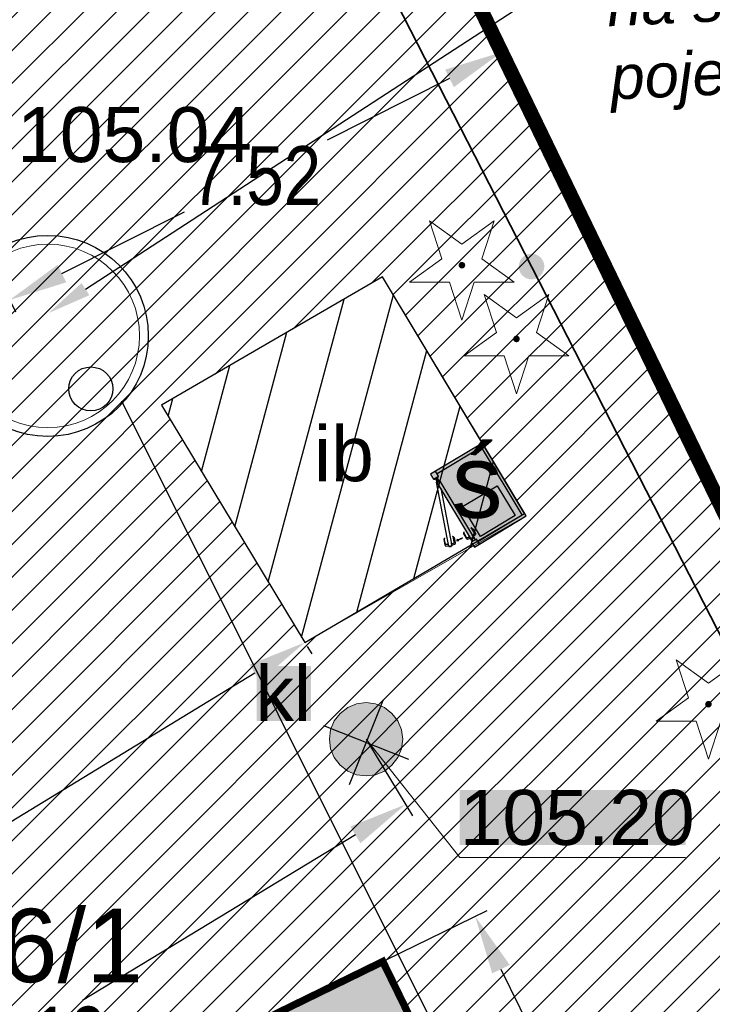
# Model space of a CAD drawing. Extents: x 6414462 to 20492237, y 5756825 to 17376351.
# Tile 114 of 127: x 6498269 to 6498278, y 5809744 to 5809757. Entities that reach past the tile are written whole.
import ezdxf
from ezdxf import colors
from ezdxf.entities.mleader import LeaderData, LeaderLine
from ezdxf.enums import TextEntityAlignment as Align
from ezdxf.math import Vec2, Vec3

# ---------------------------------------------------------------- set-up
doc = ezdxf.new("R2010")
doc.units = 0
doc.linetypes.add('Lipnica teren 1$0$ACAD_ISO04W100', pattern=[30, 24, -3, 0, -3])
doc.linetypes.add('Lipnica teren 1$0$HIDDEN2', pattern=[0.1875, 0.125, -0.0625])
for name, color, linetype, lineweight in [('012 - opisy', 7, 'Continuous', 30), ('1-opis', 7, 'Continuous', 15), ('2324-2024 mdcp$0$GESDZI', 7, 'Continuous', 18), ('2324-2024 mdcp$0$GESDZI_O', 7, 'Continuous', 18), ('2324-2024 mdcp$0$GSLKOG', 7, 'Continuous', 35), ('2324-2024 mdcp$0$GSPWPS_O', 7, 'Continuous', 13), ('2324-2024 mdcp$0$GSSIIN', 7, 'Continuous', 18), ('2324-2024 mdcp$0$GSSIIN_O', 7, 'Continuous', 18), ('2324-2024 mdcp$0$GUPPRZ_O', 7, 'Continuous', 18)]:
    doc.layers.add(name, color=color, linetype=linetype, lineweight=lineweight)
for name, color, linetype, lineweight, true_color in [('1_ks', 7, 'Continuous', 30, 0x7f3f00), ('2324-2024 mdcp$0$GSPRDI', 7, 'Continuous', 18, 0x008000), ('2324-2024 mdcp$0$GUPKOL', 7, 'Continuous', 18, 0x803300), ('2324-2024 mdcp$0$GUPKOL_O', 7, 'Continuous', 18, 0x803300)]:
    doc.layers.add(name, color=color, linetype=linetype, lineweight=lineweight, true_color=true_color)
for name, color, linetype in [('Lipnica hatch 1$0$_HELP', 21, 'Continuous'), ('Lipnica teren 1$0$demontaże', 10, 'Continuous'), ('Lipnica teren 1$0$wymiary', 7, 'Continuous'), ('wymiary', 7, 'Continuous')]:
    doc.layers.add(name, color=color, linetype=linetype)
for name, color, linetype, true_color in [('Lipnica hatch 1$0$GPP_DROGI', 7, 'Continuous', 0xd1d1d1), ('Lipnica hatch 1$0$GPP_ZIELEŃ', 7, 'Continuous', 0x7f7f3f), ('Lipnica hatch 1$0$PODJAZD', 7, 'Continuous', 0x9d9595), ('Lipnica teren 1$0$GRANICA', 1, 'Lipnica teren 1$0$ACAD_ISO04W100', 0xff0000), ('Lipnica teren 1$0$miejsca postojowe', 140, 'Continuous', 0x00bfff), ('Lipnica teren 1$0$PODJAZD', 7, 'Continuous', 0x9d9595)]:
    doc.layers.add(name, color=color, linetype=linetype, true_color=true_color)
doc.styles.add('2324-2024 mdcp$0$Arial', font='arial.ttf')
doc.styles.add('Arial Narrow', font='txt')
doc.styles.add('Arial Narrow_9', font='txt', dxfattribs={"width": 0.8, "height": 0.3})
doc.styles.add('Lipnica teren 1$0$Arial Narrow', font='txt')
doc.styles.add('Lipnica teren 1$0$WYMIARY', font='swisscl.ttf')
doc.styles.add('TABELKA', font='tahoma.ttf', dxfattribs={"width": 0.8})
doc.dimstyles.new('Lipnica teren 1$0$Standard', dxfattribs={"dimtxt": 0.8, "dimasz": 0.8, "dimexe": 0.18, "dimexo": 0.0625, "dimgap": 0.09, "dimtad": 0, "dimtih": 1, "dimtoh": 1, "dimzin": 0, "dimdsep": 46, "dimtxsty": 'Lipnica teren 1$0$Arial Narrow', "dimcen": 0.8, "dimadec": 0, "dimazin": 0, "dimtfac": 1, "dimtofl": 0, "dimtmove": 0, "dimatfit": 3, "dimfxl": 1, "dimtolj": 1, "dimtzin": 0, "dimarcsym": 0})
doc.dimstyles.get("Standard").update_dxf_attribs({"dimtxt": 0.6, "dimasz": 0.8, "dimexe": 0.18, "dimexo": 0.0625, "dimgap": 0.09, "dimtad": 0, "dimtih": 1, "dimtoh": 1, "dimzin": 0, "dimdsep": 46, "dimtxsty": 'Arial Narrow', "dimcen": 0.8, "dimadec": 0, "dimazin": 0, "dimtfac": 1, "dimtofl": 0, "dimtmove": 0, "dimatfit": 3, "dimfxl": 1, "dimtolj": 1, "dimtzin": 0, "dimarcsym": 0})

# ---------------------------------------------------------------- blocks, each defined once
blk = doc.blocks.new('2324-2024 mdcp$0$GSPRDI1')
blk.add_hatch(color=0).paths.add_polyline_path([(0, -0.045), (0.013906, -0.042798), (0.02645, -0.036406), (0.036406, -0.02645), (0.042798, -0.013906), (0.045, 0), (0.042798, 0.013906), (0.036406, 0.02645), (0.02645, 0.036406), (0.013906, 0.042798), (0, 0.045), (-0.013906, 0.042798), (-0.02645, 0.036406), (-0.036406, 0.02645), (-0.042798, 0.013906), (-0.045, 0), (-0.042798, -0.013906), (-0.036406, -0.02645), (-0.02645, -0.036406), (-0.013906, -0.042798), (0, -0.045)])
at = {"color": 0}
blk.add_lwpolyline([(0.272471, 0.088531), (0.713338, -0.231778), (0.168396, -0.231778), (0, -0.750048), (-0.168396, -0.231778), (-0.713338, -0.231778), (-0.272471, 0.088531), (-0.440867, 0.606801), (0, 0.286493), (0.440867, 0.606801)], close=True, dxfattribs=at)
blk = doc.blocks.new('2324-2024 mdcp$0$GUPKOL1')
at = {"true_color": 0xffffff}
blk.add_hatch(color=7, dxfattribs=at).paths.add_polyline_path([(-0.5, 0), (-0.482963, -0.12941), (-0.433013, -0.25), (-0.353553, -0.353553), (-0.25, -0.433013), (-0.12941, -0.482963), (0, -0.5), (0.12941, -0.482963), (0.25, -0.433013), (0.353553, -0.353553), (0.433013, -0.25), (0.482963, -0.12941), (0.5, 0), (0.482963, 0.12941), (0.433013, 0.25), (0.353553, 0.353553), (0.25, 0.433013), (0.12941, 0.482963), (0, 0.5), (-0.12941, 0.482963), (-0.25, 0.433013), (-0.353553, 0.353553), (-0.433013, 0.25), (-0.482963, 0.12941), (-0.5, 0)])
at = {"color": 0}
blk.add_lwpolyline([(0, 0.5), (0.12941, 0.482963), (0.25, 0.433013), (0.353553, 0.353553), (0.433013, 0.25), (0.482963, 0.12941), (0.5, 0), (0.482963, -0.12941), (0.433013, -0.25), (0.353553, -0.353553), (0.25, -0.433013), (0.12941, -0.482963), (0, -0.5), (-0.12941, -0.482963), (-0.25, -0.433013), (-0.353553, -0.353553), (-0.433013, -0.25), (-0.482963, -0.12941), (-0.5, 0), (-0.482963, 0.12941), (-0.433013, 0.25), (-0.353553, 0.353553), (-0.25, 0.433013), (-0.12941, 0.482963)], close=True, dxfattribs=at)
blk = doc.blocks.new('2324-2024 mdcp$0$KOLO')
blk.add_hatch(color=0).paths.add_polyline_path([(-0.175, 0), (-0.169037, -0.045293), (-0.151554, -0.0875), (-0.123744, -0.123744), (-0.0875, -0.151554), (-0.045293, -0.169037), (0, -0.175), (0.045293, -0.169037), (0.0875, -0.151554), (0.123744, -0.123744), (0.151554, -0.0875), (0.169037, -0.045293), (0.175, 0), (0.169037, 0.045293), (0.151554, 0.0875), (0.123744, 0.123744), (0.0875, 0.151554), (0.045293, 0.169037), (0, 0.175), (-0.045293, 0.169037), (-0.0875, 0.151554), (-0.123744, 0.123744), (-0.151554, 0.0875), (-0.169037, 0.045293), (-0.175, 0)])
blk = doc.blocks.new('2324-2024 mdcp')
at = {"layer": '2324-2024 mdcp$0$GUPKOL_O', "true_color": 0xffffff}
blk.add_hatch(color=7, dxfattribs=at).paths.add_polyline_path([(6498271.921, 5809747.693), (6498271.921, 5809748.443), (6498272.661, 5809748.443), (6498272.661, 5809747.693), (6498271.921, 5809747.693)], flags=0)
at = {"layer": '2324-2024 mdcp$0$GUPPRZ_O', "true_color": 0xffffff}
blk.add_hatch(color=7, dxfattribs=at).paths.add_polyline_path([(6498274.688, 5809746.003), (6498274.688, 5809746.753), (6498277.768, 5809746.753), (6498277.768, 5809746.003), (6498274.688, 5809746.003)], flags=0)
at = {"layer": '2324-2024 mdcp$0$GESDZI', "color": 7, "linetype": 'Continuous', "lineweight": 18}
for points in [[(6498336.53, 5809764.26), (6498284.59, 5809737.518), (6498271.404, 5809764.778), (6498259.018, 5809756.579), (6498223.46, 5809812.93), (6498203.85, 5809801.58), (6498188.135, 5809835.514), (6498147.544, 5809813.462), (6498100.028, 5809920.586), (6498204.15, 5809995.92), (6498210.17, 5809985.25), (6498226.36, 5809956.54), (6498245.19, 5809923.13), (6498269.29, 5809880.41), (6498280.36, 5809860.77), (6498282.58, 5809857.31), (6498312.68, 5809805.23), (6498323.75, 5809786.22), (6498328.66, 5809777.78), (6498331.84, 5809772.31)], [(6498284.59, 5809737.518), (6498255.246, 5809723.193), (6498245.624, 5809739.773), (6498264.327, 5809748.087), (6498259.018, 5809756.579), (6498271.404, 5809764.778)]]:
    blk.add_lwpolyline(points, close=True, dxfattribs=at)
at = {"layer": '2324-2024 mdcp$0$GSLKOG', "color": 7, "linetype": 'Continuous', "lineweight": 35}
blk.add_lwpolyline([(6498250.466, 5809769.873), (6498257.325, 5809759.086), (6498270.312, 5809764.351), (6498284.442, 5809736.749), (6498278.572, 5809733.822)], dxfattribs=at)
at = {"layer": '2324-2024 mdcp$0$GSSIIN', "color": 7, "linetype": 'Continuous', "lineweight": 18}
blk.add_lwpolyline([(6498272.576, 5809748.763), (6498270.623, 5809751.999), (6498273.636, 5809753.747), (6498275.595, 5809750.488)], close=True, dxfattribs=at)
at = {"layer": '2324-2024 mdcp$0$GUPPRZ_O', "color": 36, "linetype": 'Continuous', "lineweight": 13, "true_color": 0x803300, "flags": 128}
blk.add_lwpolyline([(6498273.411, 5809747.443), (6498274.688, 5809745.83), (6498277.768, 5809745.83)], dxfattribs=at)
at = {"layer": '2324-2024 mdcp$0$GSLKOG', "color": 7, "linetype": 'Continuous', "lineweight": 35, "rotation": 297.1087886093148}
blk.add_blockref('2324-2024 mdcp$0$KOLO', (6498275.668, 5809753.888), dxfattribs=at)
blk.add_blockref('2324-2024 mdcp$0$KOLO', (6498275.668, 5809753.888), dxfattribs=at)
at = {"layer": '2324-2024 mdcp$0$GSPRDI', "color": 96, "linetype": 'Continuous', "lineweight": 18, "true_color": 0x008000}
for p in [(6498274.719, 5809753.906), (6498275.462, 5809752.901), (6498278.08, 5809747.921)]:
    blk.add_blockref('2324-2024 mdcp$0$GSPRDI1', p, dxfattribs=at)
at = {"layer": '2324-2024 mdcp$0$GUPKOL', "color": 36, "linetype": 'Continuous', "lineweight": 18, "true_color": 0x803300}
blk.add_blockref('2324-2024 mdcp$0$GUPKOL1', (6498273.411, 5809747.443), dxfattribs=at)
at = {"layer": '2324-2024 mdcp$0$GESDZI_O', "color": 7, "linetype": 'Continuous', "lineweight": 0, "style": '2324-2024 mdcp$0$Arial'}
blk.add_text('26/1', height=1, dxfattribs=at).set_placement((6498269.012, 5809744.132), align=Align.CENTER)
at = {"layer": '2324-2024 mdcp$0$GSPWPS_O', "color": 7, "linetype": 'Continuous', "lineweight": 0, "style": '2324-2024 mdcp$0$Arial'}
blk.add_text('105.04', height=0.75, dxfattribs=at).set_placement((6498268.653, 5809755.312))
at = {"layer": '2324-2024 mdcp$0$GSSIIN_O', "color": 7, "linetype": 'Continuous', "lineweight": 0, "style": '2324-2024 mdcp$0$Arial'}
blk.add_text('ib', height=0.75, dxfattribs=at).set_placement((6498273.109, 5809750.961), align=Align.CENTER)
at = {"layer": '2324-2024 mdcp$0$GUPKOL_O', "color": 36, "linetype": 'Continuous', "lineweight": 0, "true_color": 0x803300, "style": '2324-2024 mdcp$0$Arial'}
blk.add_text('kl', height=0.75, dxfattribs=at).set_placement((6498272.661, 5809747.693), align=Align.RIGHT)
at = {"layer": '2324-2024 mdcp$0$GUPPRZ_O', "color": 36, "linetype": 'Continuous', "lineweight": 0, "true_color": 0x803300, "style": '2324-2024 mdcp$0$Arial'}
blk.add_text('105.20', height=0.75, dxfattribs=at).set_placement((6498274.688, 5809746.003))
blk = doc.blocks.new('*D469')
at = {"color": 0, "lineweight": -2, "transparency": 16777216}
for p, q in [((6498272.609, 5809748.71), (6498272.67, 5809748.609)), ((6498271.893, 5809748.346), (6498268.247, 5809746.119)), ((6498262.997, 5809742.913), (6498266.643, 5809745.139)), ((6498262.347, 5809742.442), (6498262.408, 5809742.342))]:
    blk.add_line(p, q, dxfattribs=at)
at = {"color": 0, "transparency": 16777216}
for points in [[(6498271.824, 5809748.46), (6498271.963, 5809748.232), (6498272.576, 5809748.763)], [(6498262.927, 5809743.026), (6498263.066, 5809742.799), (6498262.314, 5809742.496)]]:
    blk.add_solid(points, dxfattribs=at)
at = {"layer": 'Defpoints', "color": 0, "transparency": 16777216}
for p in [(6498272.576, 5809748.763), (6498272.576, 5809748.763), (6498262.314, 5809742.496, 0.1)]:
    blk.add_point(p, dxfattribs=at)
at = {"color": 0, "transparency": 16777216, "insert": (6498267.445, 5809745.629), "char_height": 0.8, "attachment_point": 5, "style": 'Lipnica teren 1$0$Arial Narrow'}
blk.add_mtext('\\A1;12.02', dxfattribs=at)
blk = doc.blocks.new('*D470')
at = {"color": 0, "lineweight": -2, "transparency": 16777216}
for p, q in [((6498273.443, 5809747.39), (6498274.043, 5809746.401)), ((6498273.266, 5809746.14), (6498269.545, 5809743.883)), ((6498264.209, 5809740.646), (6498267.93, 5809742.903)), ((6498263.019, 5809741.065), (6498263.618, 5809740.077))]:
    blk.add_line(p, q, dxfattribs=at)
at = {"color": 0, "transparency": 16777216}
for points in [[(6498273.197, 5809746.254), (6498273.335, 5809746.026), (6498273.95, 5809746.555)], [(6498264.14, 5809740.76), (6498264.278, 5809740.532), (6498263.525, 5809740.231)]]:
    blk.add_solid(points, dxfattribs=at)
at = {"layer": 'Defpoints', "color": 0, "transparency": 16777216}
for p in [(6498273.411, 5809747.443), (6498262.986, 5809741.119, 0.1), (6498263.525, 5809740.231)]:
    blk.add_point(p, dxfattribs=at)
at = {"color": 0, "transparency": 16777216, "insert": (6498268.737, 5809743.393), "char_height": 0.8, "attachment_point": 5, "style": 'Lipnica teren 1$0$Arial Narrow'}
blk.add_mtext('\\A1;12.19', dxfattribs=at)
blk = doc.blocks.new('Lipnica teren 1$0$f1')
for p, q in [((13.063, -1.629), (13.132, -1.604)), ((13.134, -1.604), (13.151, -1.607)), ((13.154, -1.609), (13.169, -1.639)), ((13.05, -1.65), (13.049, -1.647)), ((13.05, -1.644), (13.061, -1.631)), ((13.062, -1.643), (13.054, -1.651)), ((13.123, -1.618), (13.07, -1.637)), ((13.166, -1.734), (13.112, -1.754)), ((13.112, -1.765), (13.181, -1.739)), ((13.149, -1.647), (13.141, -1.626)), ((13.144, -1.649), (13.169, -1.639)), ((13.146, -1.654), (13.144, -1.649)), ((13.176, -1.643), (13.146, -1.654)), ((13.19, -1.681), (13.16, -1.692)), ((13.16, -1.692), (13.162, -1.698)), ((13.162, -1.698), (13.187, -1.688)), ((13.167, -1.696), (13.174, -1.717)), ((13.174, -1.638), (13.169, -1.639)), ((13.176, -1.643), (13.174, -1.638)), ((13.179, -1.642), (13.193, -1.68)), ((13.185, -1.65), (13.182, -1.651)), ((13.183, -1.738), (13.194, -1.725)), ((13.185, -1.65), (13.192, -1.67)), ((13.196, -1.651), (13.186, -1.654)), ((13.192, -1.687), (13.187, -1.688)), ((13.195, -1.722), (13.187, -1.688)), ((13.19, -1.671), (13.192, -1.67)), ((13.19, -1.681), (13.192, -1.687)), ((13.191, -1.666), (13.196, -1.651)), ((13.191, -1.666), (13.191, -1.666)), ((13.089, -1.757), (13.091, -1.76)), ((13.103, -1.755), (13.091, -1.754)), ((13.093, -1.762), (13.11, -1.765)), ((13.163, -1.8), (13.164, -1.771)), ((13.178, -1.797), (13.163, -1.8)), ((13.164, -1.771), (13.178, -1.797)), ((13.164, -1.799), (13.165, -1.774)), ((13.176, -1.796), (13.164, -1.799)), ((13.165, -1.774), (13.176, -1.796)), ((12.286, -1.938), (12.29, -1.938)), ((12.286, -1.938), (12.286, -2.008)), ((12.286, -2.008), (12.29, -2.008)), ((12.29, -1.943), (12.29, -1.938)), ((12.29, -1.941), (12.291, -1.941)), ((12.29, -2.003), (12.29, -1.943)), ((12.291, -1.955), (12.29, -1.955)), ((12.29, -1.991), (12.291, -1.991)), ((12.29, -2.008), (12.29, -2.003)), ((12.291, -2.005), (12.29, -2.005)), ((12.291, -1.941), (12.291, -1.955)), ((12.291, -1.991), (12.291, -2.005)), ((12.293, -1.953), (12.296, -1.955)), ((12.296, -1.991), (12.293, -1.994)), ((12.294, -1.945), (12.294, -1.951)), ((12.294, -1.995), (12.294, -2.001)), ((12.297, -1.965), (12.297, -1.956)), ((12.297, -1.956), (12.299, -1.956)), ((12.297, -1.959), (12.297, -1.988)), ((12.297, -1.961), (12.297, -1.961)), ((12.297, -1.982), (12.297, -1.965)), ((12.297, -1.99), (12.297, -1.982)), ((12.297, -1.985), (12.297, -1.985)), ((12.299, -1.99), (12.297, -1.99)), ((12.307, -1.956), (12.299, -1.956)), ((12.307, -1.973), (12.299, -1.973)), ((12.307, -1.99), (12.299, -1.99)), ((12.308, -1.956), (12.307, -1.956)), ((12.307, -1.99), (12.308, -1.99)), ((12.308, -1.965), (12.308, -1.956)), ((12.308, -1.963), (12.31, -1.963)), ((12.308, -1.982), (12.308, -1.965)), ((12.308, -1.99), (12.308, -1.982)), ((12.31, -1.983), (12.308, -1.983)), ((12.31, -1.983), (12.31, -1.963)), ((12.31, -1.965), (12.315, -1.965)), ((12.31, -1.966), (12.316, -1.966)), ((12.31, -1.98), (12.316, -1.98)), ((12.315, -1.981), (12.31, -1.981)), ((12.315, -1.965), (12.318, -1.964)), ((12.318, -1.982), (12.315, -1.981)), ((12.316, -1.965), (12.316, -1.981)), ((12.319, -1.98), (12.319, -1.966)), ((12.322, -1.969), (12.326, -1.967)), ((12.322, -1.973), (12.322, -1.969)), ((12.322, -1.977), (12.322, -1.973)), ((12.326, -1.979), (12.322, -1.977)), ((12.326, -1.958), (12.34, -1.953)), ((12.326, -1.967), (12.329, -1.966)), ((12.329, -1.981), (12.326, -1.979)), ((12.327, -1.958), (12.347, -1.958)), ((12.351, -1.988), (12.327, -1.988)), ((12.329, -1.966), (12.332, -1.967)), ((12.332, -1.979), (12.329, -1.981)), ((12.332, -1.967), (12.335, -1.969)), ((12.335, -1.977), (12.332, -1.979)), ((12.335, -1.969), (12.335, -1.973)), ((12.335, -1.973), (12.335, -1.977)), ((12.344, -1.951), (12.34, -1.953)), ((12.347, -1.958), (12.344, -1.951)), ((12.351, -1.958), (12.347, -1.958)), ((12.351, -1.988), (12.351, -1.958)), ((13.117, -1.916), (13.118, -1.913)), ((13.119, -1.91), (13.134, -1.902)), ((13.131, -1.913), (13.121, -1.919)), ((13.136, -1.901), (13.21, -1.901)), ((13.197, -1.911), (13.14, -1.911)), ((13.206, -1.947), (13.233, -1.947)), ((13.206, -1.953), (13.206, -1.947)), ((13.238, -1.953), (13.206, -1.953)), ((13.206, -1.993), (13.206, -1.999)), ((13.232, -1.993), (13.206, -1.993)), ((13.206, -1.999), (13.233, -1.999)), ((13.211, -1.947), (13.211, -1.925)), ((13.211, -1.999), (13.211, -2.021)), ((13.212, -1.902), (13.227, -1.91)), ((13.229, -1.913), (13.233, -1.947)), ((13.229, -2.033), (13.233, -1.999)), ((13.231, -1.995), (13.231, -1.996)), ((13.251, -1.993), (13.232, -1.993)), ((13.232, -1.998), (13.253, -1.998)), ((13.238, -1.947), (13.233, -1.947)), ((13.238, -1.999), (13.233, -1.999)), ((13.238, -1.953), (13.238, -1.947)), ((13.238, -1.998), (13.238, -1.999)), ((13.241, -1.953), (13.241, -1.993)), ((13.244, -1.962), (13.241, -1.962)), ((13.241, -1.984), (13.244, -1.984)), ((13.244, -1.962), (13.244, -1.984)), ((13.248, -1.967), (13.244, -1.967)), ((13.244, -1.98), (13.248, -1.974)), ((13.244, -1.98), (13.244, -1.98)), ((13.248, -1.989), (13.248, -1.957)), ((13.248, -1.957), (13.251, -1.957)), ((13.251, -1.989), (13.248, -1.989)), ((13.25, -1.949), (13.25, -1.957)), ((13.251, -1.951), (13.251, -1.95)), ((13.251, -1.951), (13.251, -1.996)), ((13.251, -1.979), (13.251, -1.979)), ((13.263, -1.947), (13.252, -1.947)), ((13.254, -1.948), (13.286, -1.948)), ((13.286, -1.998), (13.254, -1.998)), ((13.263, -1.948), (13.263, -1.947)), ((13.286, -1.998), (13.286, -1.948)), ((13.117, -2.03), (13.118, -2.033)), ((13.119, -2.036), (13.134, -2.045)), ((13.131, -2.033), (13.121, -2.028)), ((13.136, -2.045), (13.21, -2.045)), ((13.197, -2.035), (13.14, -2.035)), ((13.212, -2.045), (13.227, -2.036))]:
    blk.add_line(p, q)
for points in [[(12.442, -1.953), (13.193, -1.68), (13.179, -1.642), (12.343, -1.947), (12.344, -1.951)], [(12.206, -1.933), (12.286, -1.933), (12.286, -2.013), (12.206, -2.013), (12.206, -1.933)], [(13.286, -1.933), (13.366, -1.933), (13.366, -2.013), (13.286, -2.013), (13.286, -1.933)]]:
    blk.add_lwpolyline(points)
blk.add_lwpolyline([(12.351, -1.993), (13.241, -1.993), (13.241, -1.953), (12.351, -1.953)], close=True)
blk.add_circle((12.329, -1.973), 0.008)
for centre, radius, start, end in [((13.133, -1.608), 0.004, 80.9454, 110), ((13.151, -1.611), 0.004, 26.3402, 80.9454), ((13.053, -1.646), 0.004, 140.4655, 189.2814), ((13.052, -1.649), 0.0025, 189.2814, 316.9867), ((13.064, -1.633), 0.004, 110, 140.4655), ((13.077, -1.656), 0.02, 110, 136.9867), ((13.128, -1.631), 0.014, 20, 110), ((13.161, -1.721), 0.014, 290, 20), ((13.18, -1.736), 0.004, 290, 319.0546), ((13.191, -1.722), 0.004, 319.0546, 13.6598), ((13.091, -1.756), 0.0025, 83.0133, 210.7186), ((13.094, -1.758), 0.004, 210.7186, 259.5345), ((13.106, -1.735), 0.02, 263.0133, 290), ((13.111, -1.761), 0.004, 259.5345, 290), ((12.929, -1.836), 0.244, 354.794, 8.7377), ((12.932, -1.862), 0.247, 0.9025, 14.8723), ((13.175, -1.866), 0.00916, 65.1378, 113.4763), ((12.287, -1.948), 0.0075, 22.8232, 62.6803), ((12.287, -1.948), 0.0075, 297.3197, 337.1768), ((12.287, -1.998), 0.0075, 22.8232, 62.6803), ((12.287, -1.998), 0.0075, 297.3197, 337.1768), ((12.294, -1.945), 0.000375, 360, 22.8232), ((12.294, -1.951), 0.000375, 337.1768, 360), ((12.294, -1.995), 0.000375, 360, 22.8232), ((12.294, -2.001), 0.000375, 337.1768, 360), ((12.291, -1.959), 0.0055, 360, 40), ((12.291, -1.988), 0.0055, 320, 360), ((12.324, -1.965), 0.0266, 160.5356, 179.2083), ((12.324, -1.964), 0.0262, 180.6488, 199.6073), ((12.324, -1.982), 0.0266, 160.5356, 179.2083), ((12.324, -1.981), 0.0262, 180.6488, 199.6073), ((12.282, -1.965), 0.0266, 0.7917, 19.4644), ((12.282, -1.964), 0.0262, 340.3927, 359.3512), ((12.282, -1.982), 0.0266, 0.7917, 19.4644), ((12.282, -1.981), 0.0262, 340.3927, 359.3512), ((12.283, -1.973), 0.0327, 345.855, 14.1449), ((12.329, -1.973), 0.0145, 125.2525, 139.5899), ((12.244, -1.973), 0.074, 352.6934, 7.3061), ((12.329, -1.973), 0.0145, 220.4203, 234.7475), ((12.327, -1.966), 0.008, 90, 180), ((12.327, -1.98), 0.008, 180, 270), ((12.329, -1.973), 0.0065, 120, 180), ((12.329, -1.973), 0.0065, 180, 240), ((12.329, -1.973), 0.0065, 60, 120), ((12.329, -1.973), 0.0065, 240, 300), ((12.329, -1.973), 0.0065, 360, 60), ((12.329, -1.973), 0.0065, 300, 360), ((13.119, -1.916), 0.0025, 169.2814, 296.9867), ((13.121, -1.914), 0.004, 120.4655, 169.2814), ((13.14, -1.931), 0.02, 90, 116.9867), ((13.136, -1.905), 0.004, 90, 120.4655), ((13.197, -1.925), 0.014, 360, 90), ((13.21, -1.905), 0.004, 60.9454, 90), ((13.225, -1.914), 0.004, 6.3402, 60.9454), ((13.232, -1.995), 0.0015, 90, 180), ((13.232, -1.996), 0.0015, 180, 270), ((13.248, -1.957), 0.00025, 90, 180), ((13.248, -1.989), 0.00025, 180, 270), ((13.252, -1.949), 0.002, 90, 180), ((13.254, -1.951), 0.0025, 99.1056, 169.5061), ((13.253, -1.95), 0.002, 90, 180), ((13.254, -1.951), 0.0025, 169.5061, 180), ((13.251, -1.957), 0.00025, 360, 90), ((13.251, -1.989), 0.00025, 270, 360), ((13.254, -1.996), 0.0025, 180, 190.4939), ((13.254, -1.996), 0.0025, 190.4939, 260.8944), ((13.254, -1.951), 0.0025, 90, 99.1056), ((13.254, -1.996), 0.0025, 260.8944, 270), ((13.119, -2.03), 0.0025, 63.0133, 190.7186), ((13.121, -2.033), 0.004, 190.7186, 239.5345), ((13.14, -2.015), 0.02, 243.0133, 270), ((13.136, -2.041), 0.004, 239.5345, 270), ((13.197, -2.021), 0.014, 270, 360), ((13.21, -2.041), 0.004, 270, 299.0546), ((13.225, -2.033), 0.004, 299.0546, 353.6598)]:
    blk.add_arc(centre, radius, start, end)
at = {"extrusion": (0, 0, -1)}
for centre, start_param, end_param in [((13.254, -1.951), 3.141593, 3.324746), ((13.254, -1.996), 2.958439, 3.141593)]:
    blk.add_ellipse(centre, major_axis=(0.0025, 0), ratio=0.996, start_param=start_param, end_param=end_param, dxfattribs=at)
blk = doc.blocks.new('*D472')
at = {"color": 0, "lineweight": -2, "transparency": 16777216}
for p, q in [((6498273.668, 5809744.357), (6498274.096, 5809743.479)), ((6498271.421, 5809743.26), (6498271.85, 5809742.382)), ((6498273.299, 5809743.289), (6498272.49, 5809742.895)), ((6498272.894, 5809743.092), (6498273.695, 5809741.452)), ((6498273.695, 5809741.452), (6498273.875, 5809741.452))]:
    blk.add_line(p, q, dxfattribs=at)
at = {"color": 0, "transparency": 16777216}
for points in [[(6498273.24, 5809743.409), (6498273.357, 5809743.17), (6498274.017, 5809743.64)], [(6498272.431, 5809743.014), (6498272.548, 5809742.775), (6498271.771, 5809742.544)]]:
    blk.add_solid(points, dxfattribs=at)
at = {"layer": 'Defpoints', "color": 0, "transparency": 16777216}
for p in [(6498273.64, 5809744.413, 0.1), (6498271.394, 5809743.316, 0.1), (6498271.771, 5809742.544)]:
    blk.add_point(p, dxfattribs=at)
at = {"color": 0, "transparency": 16777216, "insert": (6498275.184, 5809741.452), "char_height": 0.8, "attachment_point": 5, "style": 'Lipnica teren 1$0$Arial Narrow'}
blk.add_mtext('\\A1;2.50', dxfattribs=at)
blk = doc.blocks.new('*D474')
at = {"color": 0, "lineweight": -2, "transparency": 16777216}
for p, q in [((6498273.696, 5809744.441), (6498275.062, 5809745.107)), ((6498275.251, 5809744.309), (6498275.758, 5809743.272)), ((6498276.743, 5809741.254), (6498276.236, 5809742.292)), ((6498275.89, 5809739.947), (6498277.255, 5809740.614))]:
    blk.add_line(p, q, dxfattribs=at)
at = {"color": 0, "transparency": 16777216}
for points in [[(6498275.371, 5809744.368), (6498275.131, 5809744.251), (6498274.9, 5809745.028)], [(6498276.862, 5809741.313), (6498276.623, 5809741.196), (6498277.094, 5809740.535)]]:
    blk.add_solid(points, dxfattribs=at)
at = {"layer": 'Defpoints', "color": 0, "transparency": 16777216}
for p in [(6498273.64, 5809744.413, 0.1), (6498277.094, 5809740.535), (6498275.834, 5809739.92, 0.1)]:
    blk.add_point(p, dxfattribs=at)
at = {"color": 0, "transparency": 16777216, "insert": (6498275.997, 5809742.782), "char_height": 0.8, "attachment_point": 5, "style": 'Lipnica teren 1$0$Arial Narrow'}
blk.add_mtext('\\A1;5.00', dxfattribs=at)
blk = doc.blocks.new('Lipnica teren 1$0$demontaz')
at = {"color": 1, "elevation": 100}
for points in [[(13993988.395, 11566606.026), (13993988.395, 11566604.776)], [(13993989.02, 11566605.401), (13993987.77, 11566605.401)]]:
    blk.add_lwpolyline(points, dxfattribs=at)
blk = doc.blocks.new('Lipnica hatch 1')
at = {"true_color": 0x000000}
h = blk.add_hatch(dxfattribs=at)
h.set_pattern_fill('ANSI31', color=18, scale=0.2, angle=30)
h.paths.add_polyline_path([(6498273.636, 5809753.747), (6498270.623, 5809751.999), (6498272.576, 5809748.763), (6498275.574, 5809750.522)])
at = {"layer": 'Lipnica hatch 1$0$GPP_DROGI'}
h = blk.add_hatch(color=256, dxfattribs=at)
h.dxf.hatch_style = 1
h.paths.add_polyline_path([(6498278.466, 5809734.528), (6498273.074, 5809731.896), (6498271.408, 5809735.309), (6498260.226, 5809729.85), (6498259.26, 5809731.829), (6498265.931, 5809735.086), (6498262.314, 5809742.496), (6498252.204, 5809737.56), (6498251.546, 5809738.908), (6498263.491, 5809744.734), (6498265.571, 5809740.474), (6498273.64, 5809744.413)])
at = {"layer": 'Lipnica hatch 1$0$GPP_ZIELEŃ'}
h = blk.add_hatch(dxfattribs=at)
h.set_pattern_fill('ANSI31', color=256, scale=0.1)
h.set_pattern_definition([(45, (0, 0), (-0.224506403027, 0.224506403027), [])])
h.paths.add_polyline_path([(6498264.327, 5809748.087), (6498245.624, 5809739.773), (6498255.246, 5809723.193), (6498284.59, 5809737.518), (6498271.404, 5809764.778), (6498266.253, 5809761.368), (6498268.065, 5809757.017), (6498268.492, 5809756.24), (6498262.798, 5809753.817), (6498262.434, 5809754.71), (6498261.108, 5809757.962), (6498259.018, 5809756.579), (6498264.327, 5809748.087)])
h.paths.add_polyline_path([(6498265.571, 5809740.474), (6498273.64, 5809744.413), (6498278.466, 5809734.528), (6498273.074, 5809731.896), (6498271.408, 5809735.309), (6498260.226, 5809729.85), (6498259.26, 5809731.829), (6498255.821, 5809730.15), (6498252.204, 5809737.56), (6498251.546, 5809738.908), (6498263.491, 5809744.734), (6498265.571, 5809740.474)], flags=16)
h.paths.add_polyline_path([(6498270.623, 5809751.999), (6498273.636, 5809753.747), (6498275.574, 5809750.522), (6498272.576, 5809748.763), (6498270.623, 5809751.999)], flags=16)
at = {"layer": 'Lipnica hatch 1$0$_HELP', "ltscale": 0.1, "const_width": 0.2}
blk.add_lwpolyline([(6498245.624, 5809739.773), (6498255.246, 5809723.193), (6498284.59, 5809737.518), (6498271.404, 5809764.778), (6498259.018, 5809756.579), (6498264.327, 5809748.087), (6498245.624, 5809739.773)], dxfattribs=at)
at = {"layer": 'Lipnica hatch 1$0$_HELP'}
blk.add_lwpolyline([(6498273.636, 5809753.747), (6498270.623, 5809751.999), (6498272.576, 5809748.763), (6498275.574, 5809750.522), (6498273.636, 5809753.747)], close=True, dxfattribs=at)
at = {"layer": 'Lipnica hatch 1$0$PODJAZD', "elevation": 0.1}
blk.add_lwpolyline([(6498278.466, 5809734.528), (6498273.074, 5809731.896), (6498271.408, 5809735.309), (6498260.226, 5809729.85), (6498259.26, 5809731.829), (6498265.931, 5809735.086), (6498262.314, 5809742.496), (6498252.204, 5809737.56), (6498251.546, 5809738.908), (6498263.491, 5809744.734), (6498265.571, 5809740.474), (6498273.64, 5809744.413)], close=True, dxfattribs=at)
blk = doc.blocks.new('szambo')
at = {"layer": '1_ks'}
blk.add_circle((6434177.787, 5798418.293), 1.37, dxfattribs=at)
at = {"layer": '1_ks', "lineweight": 18}
blk.add_circle((6434177.786, 5798418.293), 1.25, dxfattribs=at)
blk = doc.blocks.new('*D134')
at = {"layer": 'Defpoints', "color": 0, "transparency": 16777216}
for p in [(6498275.09, 5809757.158), (6498275.264, 5809756.812), (6498268.377, 5809753.778)]:
    blk.add_point(p, dxfattribs=at)
at = {"layer": 'wymiary', "color": 0, "lineweight": -2, "transparency": 16777216}
for p, q in [((6498275.118, 5809757.102), (6498275.345, 5809756.652)), ((6498274.549, 5809756.453), (6498272.881, 5809755.612)), ((6498269.265, 5809753.792), (6498270.934, 5809754.632)), ((6498268.405, 5809753.722), (6498268.632, 5809753.271))]:
    blk.add_line(p, q, dxfattribs=at)
at = {"layer": 'wymiary', "color": 0, "transparency": 16777216}
for points in [[(6498274.489, 5809756.572), (6498274.609, 5809756.334), (6498275.264, 5809756.812)], [(6498269.205, 5809753.911), (6498269.325, 5809753.673), (6498268.551, 5809753.432)]]:
    blk.add_solid(points, dxfattribs=at)
at = {"layer": 'wymiary', "color": 0, "transparency": 16777216, "insert": (6498271.907, 5809755.122), "char_height": 0.8, "attachment_point": 5, "style": 'Arial Narrow'}
blk.add_mtext('\\A1;7.52', dxfattribs=at)
blk = doc.blocks.new('Lipnica teren 1')
at = {"layer": 'Lipnica teren 1$0$PODJAZD', "true_color": 0x939598}
h = blk.add_hatch(color=252, dxfattribs=at)
h.dxf.hatch_style = 1
h.paths.add_polyline_path([(6498275.595, 5809750.488), (6498274.997, 5809751.482), (6498274.307, 5809751.067), (6498274.904, 5809750.073)])
for points in [[(6498274.956, 5809750.104), (6498275.595, 5809750.488), (6498274.997, 5809751.482), (6498274.358, 5809751.098)], [(6498274.935, 5809750.138), (6498275.54, 5809750.502), (6498274.984, 5809751.427), (6498274.379, 5809751.064)], [(6498275.2, 5809750.9), (6498275.444, 5809750.493), (6498274.971, 5809750.208), (6498274.726, 5809750.615), (6498275.2, 5809750.9)]]:
    blk.add_lwpolyline(points)
at = {"layer": 'Lipnica teren 1$0$GRANICA', "ltscale": 0.1, "const_width": 0.2}
blk.add_lwpolyline([(6498245.624, 5809739.773), (6498255.246, 5809723.193), (6498284.59, 5809737.518), (6498271.404, 5809764.778), (6498259.018, 5809756.579), (6498264.327, 5809748.087), (6498245.624, 5809739.773)], dxfattribs=at)
at = {"layer": 'Lipnica teren 1$0$miejsca postojowe', "linetype": 'Lipnica teren 1$0$HIDDEN2', "ltscale": 10, "const_width": 0.1, "elevation": 0.1}
blk.add_lwpolyline([(6498275.834, 5809739.92), (6498273.64, 5809744.413), (6498271.394, 5809743.316), (6498273.587, 5809738.823)], close=True, dxfattribs=at)
at = {"layer": 'Lipnica teren 1$0$PODJAZD', "elevation": 0.1}
blk.add_lwpolyline([(6498273.64, 5809744.413), (6498278.466, 5809734.528), (6498273.074, 5809731.896), (6498271.408, 5809735.309), (6498260.226, 5809729.85), (6498259.349, 5809731.648), (6498266.02, 5809734.905), (6498262.314, 5809742.496), (6498252.204, 5809737.56), (6498251.546, 5809738.908), (6498263.491, 5809744.734), (6498265.571, 5809740.474), (6498273.64, 5809744.413)], close=True, dxfattribs=at)
at = {"xscale": -1, "rotation": 121.0102709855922}
blk.add_blockref('Lipnica teren 1$0$f1', (6498266.345, 5809760.522), dxfattribs=at)
at = {"linetype": 'Lipnica teren 1$0$HIDDEN2', "rotation": 68.2402214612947}
blk.add_blockref('Lipnica teren 1$0$demontaz', (12052920.647, -11475042.611, -100), dxfattribs=at)
at = {"layer": 'Lipnica teren 1$0$demontaże', "linetype": 'Lipnica teren 1$0$HIDDEN2'}
blk.add_blockref('2324-2024 mdcp', (0, 0), dxfattribs=at)
at = {"layer": 'Lipnica teren 1$0$wymiary', "insert": (6498274.583, 5809751.467), "char_height": 1, "attachment_point": 1, "rotation": 359.449, "style": 'Lipnica teren 1$0$WYMIARY'}
blk.add_mtext_dynamic_manual_height_columns('{\\fArial|b0|i0|c238|p34;ś}', width=3.23335, gutter_width=62.5, heights=[0], dxfattribs=at)
for p1, p2, distance, picture, middle in [((6498262.314, 5809742.496, 0.1), (6498272.576, 5809748.763), 0, '*D469', (6498267.445, 5809745.629)), ((6498273.411, 5809747.443), (6498262.986, 5809741.119, 0.1), 1.039, '*D470', (6498268.737, 5809743.393)), ((6498273.64, 5809744.413, 0.1), (6498275.834, 5809739.92, 0.1), 1.402, '*D474', (6498275.997, 5809742.782)), ((6498273.64, 5809744.413, 0.1), (6498271.394, 5809743.316, 0.1), 0.86, '*D472', (6498273.965, 5809741.452))]:
    dim = blk.add_aligned_dim(p1=p1, p2=p2, distance=distance, dimstyle='Lipnica teren 1$0$Standard', override={"dimtmove": 1})
    dim.commit()
    dim.dimension.update_dxf_attribs({"geometry": picture, "text_midpoint": middle})

msp = doc.modelspace()

# ---------------------------------------------------------------- linework, layer by layer
at = {"layer": '1_ks'}
msp.add_line((6498270.075, 5809752.057, -0.001), (6498277.815, 5809736.572, 0.1), dxfattribs=at)
msp.add_circle((6498269.659, 5809752.22), 0.3, dxfattribs=at)

# ---------------------------------------------------------------- block references
for name in ['Lipnica teren 1', 'Lipnica hatch 1']:
    msp.add_blockref(name, (0, 0))
at = {"layer": '1-opis', "rotation": 212.8079626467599}
msp.add_blockref('szambo', (8764411.479, 14169471.663), dxfattribs=at)

# ---------------------------------------------------------------- dimensions: what is measured, and where the dimension line sits
at = {"layer": 'wymiary'}
dim = msp.add_aligned_dim(p1=(6498268.377, 5809753.778), p2=(6498275.09, 5809757.158), distance=-0.387, dimstyle='Standard', override={"dimtxt": 0.8}, dxfattribs=at)
dim.commit()
dim.dimension.update_dxf_attribs({"geometry": '*D134', "text_midpoint": (6498271.907, 5809755.122)})

# ---------------------------------------------------------------- leaders
at = {"layer": '012 - opisy', "color": 1}
ml = msp.add_multileader_mtext('Standard', dxfattribs=at)
ml.set_content('{\\fArial|b0|i1|c238|p34;\\W1;Zbiornik bezodpływowy \\Pna ścieki sanitarne\\Ppojemność do 10m3}', color=1, style='TABELKA')
ml.set_leader_properties(color=256, lineweight=-3)
ml.build(insert=Vec2(0, 0))
ml.multileader.update_dxf_attribs({"has_dogleg": 0, "text_left_attachment_type": 6, "text_right_attachment_type": 6, "dogleg_length": 3, "arrow_head_size": 0.6})
ctx = ml.context
ctx.base_point, ctx.char_height, ctx.arrow_head_size, ctx.landing_gap_size, ctx.plane_origin, ctx.plane_x_axis, ctx.plane_y_axis = Vec3(6498276.343, 5809757.973), 0.6, 0.6, 0.331, Vec3(6498326.295, 5809729.499), Vec3(0.998939, 0.046052), Vec3(-0.046052, 0.998939)
ctx.left_attachment, ctx.right_attachment = 6, 6
notes = []
notes.append((ctx, [(1, (1, 1, 0), (6498273.346, 5809757.835), (0.998939, 0.046052), 3, [(0, [(6498269.082, 5809753.253)], 0, [])])]))
ctx.mtext.insert, ctx.mtext.text_direction, ctx.mtext.rotation, ctx.mtext.width, ctx.mtext.flow_direction = Vec3(6498276.637, 5809758.761), Vec3(0.998939, 0.046052), 0.046068, 31.73621, 5
at = {"layer": '012 - opisy'}
ml = msp.add_multileader_mtext('Standard', dxfattribs=at)
ml.set_content('{\\fArial Narrow|b0|i1|c238|p34;\\W1;Wpięcie do istniejącej\\Pinstalacji wodociągowej\\Pna terenie działki inwestycji.}', color=256, style='Arial Narrow_9')
ml.set_leader_properties(color=256, lineweight=-3)
ml.build(insert=Vec2(0, 0))
ml.multileader.update_dxf_attribs({"has_dogleg": 0, "text_left_attachment_type": 6, "text_right_attachment_type": 6, "dogleg_length": 3, "arrow_head_size": 0.6})
ctx = ml.context
ctx.base_point, ctx.char_height, ctx.arrow_head_size, ctx.landing_gap_size, ctx.plane_origin, ctx.plane_x_axis, ctx.plane_y_axis = Vec3(6498239.436, 5809731.503), 0.6, 0.6, 0.331, Vec3(6498298.973, 5809734.211), Vec3(0.894512, 0.447045), Vec3(-0.447045, 0.894512)
ctx.left_attachment, ctx.right_attachment = 6, 6
notes.append((ctx, [(0, (1, 1, 0), (6498250.217, 5809736.891), (-0.894512, -0.447045), 3, [(0, [(6498249.622, 5809733.532)], 0, [])])]))
ctx.mtext.insert, ctx.mtext.text_direction, ctx.mtext.rotation, ctx.mtext.width, ctx.mtext.flow_direction = Vec3(6498239.374, 5809732.367), Vec3(0.894512, 0.447045), 0.463459, 31.73621, 5
for ctx, leaders in notes:
    for number, flags, end, landing, length, lines in leaders:
        leader = LeaderData()
        leader.index, (leader.has_last_leader_line, leader.has_dogleg_vector, leader.attachment_direction) = number, flags
        leader.last_leader_point, leader.dogleg_vector, leader.dogleg_length = Vec3(end), Vec3(landing), length
        for number, points, colour, breaks in lines:
            line = LeaderLine()
            line.index, line.vertices, line.color, line.breaks = number, Vec3.list(points), colors.encode_raw_color(colour), breaks
            leader.lines.append(line)
        ctx.leaders.append(leader)

doc.saveas('drawing.dxf')
